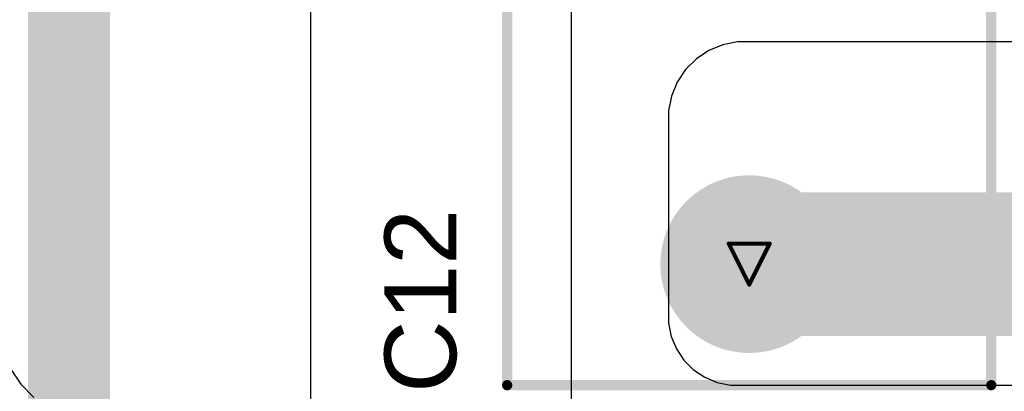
# Model space of a CAD drawing. Header units: inches. Extents: x 0 to 11.2, y -0.2 to 5.5.
# Tile 21 of 57: x 2.34 to 2.82, y 0.773 to 0.955. Entities that reach past the tile are written whole.
import ezdxf

# ---------------------------------------------------------------- set-up
doc = ezdxf.new("R2010")
doc.units = ezdxf.units.IN
doc.header["$MEASUREMENT"] = 0
for name, color, linetype in [('Bottom Layer', 5, 'Continuous'), ('Bottom Solder', 6, 'Continuous'), ('Drill Drawing', 1, 'Continuous'), ('Multi-Layer', 9, 'Continuous'), ('Pad Holes', 156, 'Continuous'), ('Top Layer', 1, 'Continuous'), ('Top Overlay', 2, 'Continuous'), ('Top Solder', 216, 'Continuous')]:
    doc.layers.add(name, color=color, linetype=linetype)
doc.styles.add('Arial', font='txt', dxfattribs={"height": 0.2})

# ---------------------------------------------------------------- blocks, each defined once
blk = doc.blocks.new('B32921C3104M000_93')
at = {"layer": 'Bottom Layer'}
h = blk.add_hatch(color=5, dxfattribs=at)
edge = h.paths.add_edge_path()
edge.add_arc((-0.19685, 0), 0.03937, 0, 360)
h = blk.add_hatch(color=5, dxfattribs=at)
edge = h.paths.add_edge_path()
edge.add_arc((0.19685, 0), 0.03937, 0, 360)
at = {"layer": 'Bottom Solder'}
h = blk.add_hatch(color=6, dxfattribs=at)
edge = h.paths.add_edge_path()
edge.add_arc((-0.19685, 0), 0.04337, 0, 360)
h = blk.add_hatch(color=6, dxfattribs=at)
edge = h.paths.add_edge_path()
edge.add_arc((0.19685, 0), 0.04337, 0, 360)
at = {"layer": 'Multi-Layer'}
h = blk.add_hatch(color=9, dxfattribs=at)
edge = h.paths.add_edge_path()
edge.add_arc((-0.19685, 0), 0.03937, 0, 360)
h = blk.add_hatch(color=9, dxfattribs=at)
edge = h.paths.add_edge_path()
edge.add_arc((0.19685, 0), 0.03937, 0, 360)
at = {"layer": 'Pad Holes'}
h = blk.add_hatch(color=7, dxfattribs=at)
edge = h.paths.add_edge_path()
edge.add_arc((-0.19685, 0), 0.01969, 0, 360)
h = blk.add_hatch(color=7, dxfattribs=at)
edge = h.paths.add_edge_path()
edge.add_arc((0.19685, 0), 0.01969, 0, 360)
at = {"layer": 'Top Layer'}
h = blk.add_hatch(color=1, dxfattribs=at)
edge = h.paths.add_edge_path()
edge.add_arc((-0.19685, 0), 0.03937, 0, 360)
h = blk.add_hatch(color=1, dxfattribs=at)
edge = h.paths.add_edge_path()
edge.add_arc((0.19685, 0), 0.03937, 0, 360)
at = {"layer": 'Top Solder'}
h = blk.add_hatch(color=216, dxfattribs=at)
edge = h.paths.add_edge_path()
edge.add_arc((-0.19685, 0), 0.04337, 0, 360)
h = blk.add_hatch(color=216, dxfattribs=at)
edge = h.paths.add_edge_path()
edge.add_arc((0.19685, 0), 0.04337, 0, 360)
at = {"layer": 'Top Overlay', "const_width": 0.005}
for points in [[(-0.25591, -0.11811), (-0.25591, 0.11811)], [(0.25591, 0.11811), (-0.25591, 0.11811)], [(0.25591, -0.11811), (0.25591, 0.11811)], [(0.25591, -0.11811), (-0.25591, -0.11811)]]:
    blk.add_lwpolyline(points, dxfattribs=at)
at = {"layer": 'Top Overlay', "const_width": 0.0025}
for points in [[(-0.25716, 0.11811, 1), (-0.25466, 0.11811, 1)], [(-0.25716, 0.11811, 1), (-0.25466, 0.11811, 1)], [(0.25466, 0.11811, 1), (0.25716, 0.11811, 1)], [(0.25466, 0.11811, 1), (0.25716, 0.11811, 1)], [(-0.25716, -0.11811, 1), (-0.25466, -0.11811, 1)], [(-0.25716, -0.11811, 1), (-0.25466, -0.11811, 1)], [(0.25466, -0.11811, 1), (0.25716, -0.11811, 1)], [(0.25466, -0.11811, 1), (0.25716, -0.11811, 1)]]:
    blk.add_lwpolyline(points, format="xyb", close=True, dxfattribs=at)

msp = doc.modelspace()

# ---------------------------------------------------------------- linework, layer by layer
at = {"layer": 'Bottom Layer'}
for p, q in [((2.482, 0.57513), (2.482, 1.247)), ((2.609, 1.0509), (2.609, 0.746)), ((2.68309, 0.94256), (2.67628, 0.93974)), ((2.69031, 0.944), (2.68309, 0.94256)), ((2.694, 0.944), (2.69031, 0.944)), ((3.03241, 0.944), (2.694, 0.944)), ((2.67628, 0.93974), (2.67015, 0.93565)), ((2.67015, 0.93565), (2.66494, 0.93044)), ((2.66494, 0.93044), (2.66084, 0.92431)), ((2.66084, 0.92431), (2.65802, 0.9175)), ((2.65802, 0.9175), (2.65658, 0.91027)), ((2.65658, 0.91027), (2.65658, 0.90658)), ((2.65658, 0.90658), (2.65658, 0.90658)), ((2.65658, 0.90658), (2.65658, 0.81003)), ((2.65658, 0.81003), (2.65658, 0.80672)), ((2.65658, 0.80672), (2.65788, 0.80023)), ((2.65788, 0.80023), (2.66041, 0.79412)), ((2.66041, 0.79412), (2.66408, 0.78862)), ((2.66408, 0.78862), (2.66876, 0.78394)), ((2.66876, 0.78394), (2.67426, 0.78026)), ((2.67426, 0.78026), (2.68038, 0.77773)), ((2.68038, 0.77773), (2.68687, 0.77644)), ((2.68687, 0.77644), (2.69018, 0.77644)), ((2.69018, 0.77644), (2.69018, 0.77644)), ((2.69018, 0.77644), (2.90404, 0.77644))]:
    msp.add_line(p, q, dxfattribs=at)
for points, const_width in [([(2.364, 0.67624), (2.364, 1.33652)], 0.04), ([(2.69595, 0.83549), (2.87588, 0.83549)], 0.07)]:
    msp.add_lwpolyline(points, dxfattribs=dict(at, const_width=const_width))
at = {"layer": 'Bottom Layer', "const_width": 0.035}
msp.add_lwpolyline([(2.67845, 0.83549, 1), (2.71345, 0.83549, 1)], format="xyb", close=True, dxfattribs=at)
at = {"layer": 'Drill Drawing', "const_width": 0.002}
for points in [[(2.68595, 0.84549), (2.70595, 0.84549)], [(2.68595, 0.84549), (2.69595, 0.82549)], [(2.69595, 0.82549), (2.70595, 0.84549)]]:
    msp.add_lwpolyline(points, dxfattribs=at)
at = {"layer": 'Drill Drawing', "const_width": 0.001}
for points in [[(2.68545, 0.84549, 1), (2.68645, 0.84549, 1)], [(2.68545, 0.84549, 1), (2.68645, 0.84549, 1)], [(2.70545, 0.84549, 1), (2.70645, 0.84549, 1)], [(2.70545, 0.84549, 1), (2.70645, 0.84549, 1)], [(2.69545, 0.82549, 1), (2.69645, 0.82549, 1)], [(2.69545, 0.82549, 1), (2.69645, 0.82549, 1)]]:
    msp.add_lwpolyline(points, format="xyb", close=True, dxfattribs=at)
at = {"layer": 'Top Layer'}
for p, q in [((2.33545, 0.7844), (2.34048, 0.77687)), ((2.34048, 0.77687), (2.34687, 0.77048))]:
    msp.add_line(p, q, dxfattribs=at)

# ---------------------------------------------------------------- block references
at = {"rotation": 270}
msp.add_blockref('B32921C3104M000_93', (2.69595, 1.03234), dxfattribs=at)

# ---------------------------------------------------------------- texts
at = {"layer": 'Top Overlay', "style": 'Arial'}
msp.add_text('C12', height=0.035, rotation=90, dxfattribs=at).set_placement((2.55299, 0.77266))

doc.saveas('drawing.dxf')
